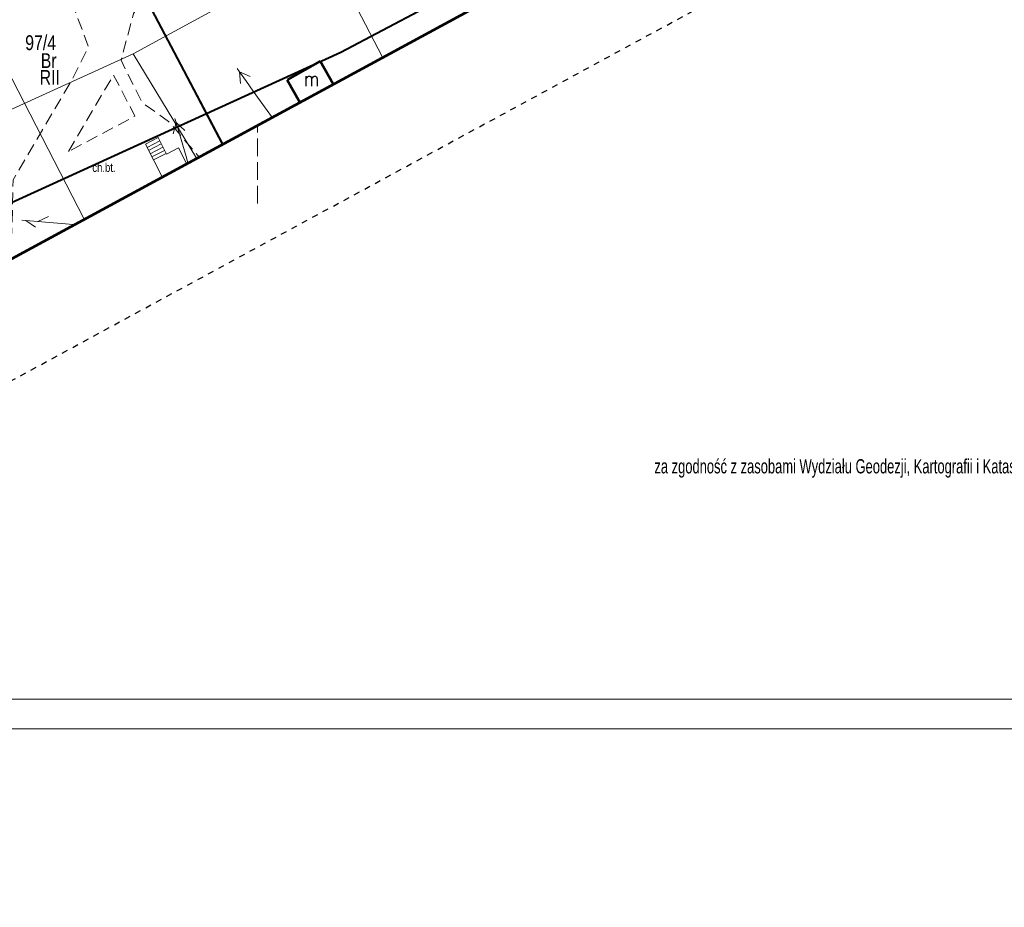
# Model space of a CAD drawing. Header units: metres. Extents: x 7437397 to 7437781, y 5556608 to 5556944.
# Tile 23 of 58: x 7437580 to 7437663, y 5556608 to 5556683. Entities that reach past the tile are written whole.
import ezdxf
from ezdxf.enums import TextEntityAlignment as Align

# ---------------------------------------------------------------- set-up
doc = ezdxf.new("R2010")
doc.units = ezdxf.units.M
doc.header["$MEASUREMENT"] = 0
for name, pattern in [('EGBK02-500', [2, 1.5, -0.5]), ('EGBU01-500', [1, 0.5, -0.5]), ('KTCR02-500', [1.5, 1, -0.5]), ('KTJZ01-500', [2, 1.5, -0.5]), ('PTRW01_01-500', [1, 0.5, -0.5])]:
    doc.linetypes.add(name, pattern=pattern)
doc.layers.get('0').update_dxf_attribs({"color": 250, "lineweight": 5})
for name, color, linetype, lineweight in [('_PROJ_WYMIARY', 7, 'Continuous', 9), ('_TABELKA', 7, 'Continuous', 15), ('EGBB01', 250, 'Continuous', 5), ('EGBD03', 250, 'Continuous', 5), ('EGBK02', 250, 'Continuous', 5), ('EGBS10', 250, 'Continuous', 5), ('EGBU01', 250, 'Continuous', 5), ('KTCR02', 250, 'Continuous', 5), ('KTOK05_01', 250, 'Continuous', 5), ('MPZP', 250, 'Continuous', 5), ('przewód elektroenergetyczny niskiego napięcia (linia) - symbol', 7, 'Continuous', 5), ('przewód kanalizacyjny (linia)', 7, 'Continuous', 5), ('SUPG_01', 250, 'Continuous', 5), ('Warstwa 1', 250, 'Continuous', 5), ('Warstwa 2', 250, 'Continuous', 5)]:
    doc.layers.add(name, color=color, linetype=linetype, lineweight=lineweight)
doc.styles.add('DROGI', font='arial.ttf', dxfattribs={"width": 0.55, "height": 1.25})
doc.styles.get("Standard").update_dxf_attribs({"font": 'txt.shx', "width": 0.75})
doc.linetypes.add('KTOK05_01-500', pattern='A,3.75,[13,dgnlstyle-rozp_2015.shx,S=0.002778,R=0,X=0,Y=0],3.75', length=7.5)

# ---------------------------------------------------------------- blocks, each defined once
blk = doc.blocks.new('PE04')
at = {"color": 0, "linetype": 'Continuous', "lineweight": 13, "ltscale": 10}
for p, q in [((6.5, 0), (0, 0)), ((6.5, 0), (16.5, 0)), ((16.5, 0), (26.5, 0)), ((26.5, 0), (36.5, 0)), ((36.5, 0), (46.5, 0)), ((46.5, 0), (37.84, 5)), ((46.5, 0), (37.84, -5)), ((46.5, 0), (50, 0))]:
    blk.add_line(p, q, dxfattribs=at)

msp = doc.modelspace()

# ---------------------------------------------------------------- linework, layer by layer
at = {"color": 0, "linetype": 'Continuous', "lineweight": 13}
for p, q in [((7437593.127, 5556673.901), (7437593.028, 5556674.236)), ((7437593.127, 5556673.901), (7437593.028, 5556674.236)), ((7437593.127, 5556673.901), (7437592.892, 5556672.929)), ((7437593.127, 5556673.901), (7437592.892, 5556672.929)), ((7437593.409, 5556672.941), (7437593.127, 5556673.901)), ((7437593.127, 5556673.901), (7437593.851, 5556673.211)), ((7437593.409, 5556672.941), (7437593.127, 5556673.901)), ((7437593.127, 5556673.901), (7437593.851, 5556673.211)), ((7437593.691, 5556671.982), (7437593.409, 5556672.941)), ((7437593.691, 5556671.982), (7437593.409, 5556672.941)), ((7437593.974, 5556671.023), (7437593.691, 5556671.982)), ((7437593.974, 5556671.023), (7437593.691, 5556671.982)), ((7437594.131, 5556670.489), (7437593.974, 5556671.023)), ((7437594.131, 5556670.489), (7437593.974, 5556671.023)), ((7437581.464, 5556665.55), (7437582.37, 5556665.972)), ((7437581.464, 5556665.55), (7437582.37, 5556665.972)), ((7437580.468, 5556665.637), (7437580.119, 5556665.668)), ((7437580.468, 5556665.637), (7437580.119, 5556665.668)), ((7437581.464, 5556665.55), (7437580.468, 5556665.637)), ((7437580.468, 5556665.637), (7437581.287, 5556665.063)), ((7437581.464, 5556665.55), (7437580.468, 5556665.637)), ((7437580.468, 5556665.637), (7437581.287, 5556665.063)), ((7437582.46, 5556665.462), (7437581.464, 5556665.55)), ((7437582.46, 5556665.462), (7437581.464, 5556665.55)), ((7437583.456, 5556665.374), (7437582.46, 5556665.462)), ((7437583.456, 5556665.374), (7437582.46, 5556665.462)), ((7437584.452, 5556665.287), (7437583.456, 5556665.374)), ((7437584.452, 5556665.287), (7437583.456, 5556665.374)), ((7437584.452, 5556665.287), (7437584.525, 5556665.281)), ((7437584.452, 5556665.287), (7437584.525, 5556665.281))]:
    msp.add_line(p, q, dxfattribs=at)
at = {"layer": '_TABELKA', "color": 7}
for points in [[(7437781.258, 5556832.776), (7437417.541, 5556832.776), (7437417.541, 5556622.776), (7437781.258, 5556622.776)], [(7437778.758, 5556830.276), (7437420.041, 5556830.276), (7437420.041, 5556625.276), (7437778.758, 5556625.276)]]:
    msp.add_lwpolyline(points, close=True, dxfattribs=at)
at = {"layer": 'EGBB01', "color": 7, "linetype": 'Continuous', "lineweight": 53, "flags": 128}
for points in [[(7437605.26, 5556679.07), (7437602.48, 5556677.49)], [(7437606.366, 5556677.122), (7437605.26, 5556679.07)], [(7437602.48, 5556677.49), (7437603.561, 5556675.601)]]:
    msp.add_lwpolyline(points, dxfattribs=at)
at = {"layer": 'EGBD03', "color": 114, "linetype": 'Continuous', "lineweight": 30, "true_color": 0x00b140, "flags": 128}
msp.add_lwpolyline([(7437588.89, 5556687.53), (7437596.998, 5556672.043)], dxfattribs=at)
at = {"layer": 'EGBK02', "color": 96, "linetype": 'EGBK02-500', "lineweight": 13, "flags": 128}
msp.add_lwpolyline([(7437596.998, 5556672.043), (7437588.89, 5556687.53)], dxfattribs=at)
at = {"layer": 'EGBS10', "color": 7, "linetype": 'Continuous', "lineweight": 13}
for p, q in [((7437590.54, 5556672.06), (7437591.61, 5556672.61)), ((7437590.54, 5556672.06), (7437591.61, 5556672.61)), ((7437591.61, 5556672.61), (7437592.32, 5556671.23)), ((7437591.955, 5556669.309), (7437590.54, 5556672.06)), ((7437590.68, 5556671.79), (7437591.75, 5556672.34)), ((7437590.81, 5556671.53), (7437591.88, 5556672.08)), ((7437590.95, 5556671.26), (7437592.02, 5556671.81)), ((7437592.32, 5556671.23), (7437593.34, 5556671.75)), ((7437593.34, 5556671.75), (7437594.019, 5556670.428)), ((7437591.09, 5556670.99), (7437592.16, 5556671.54)), ((7437591.23, 5556670.73), (7437592.3, 5556671.28))]:
    msp.add_line(p, q, dxfattribs=at)
at = {"layer": 'EGBU01', "color": 96, "linetype": 'EGBU01-500', "lineweight": 13, "flags": 128}
for points in [[(7437588.89, 5556687.53), (7437596.998, 5556672.043)], [(7437596.998, 5556672.043), (7437588.89, 5556687.53)]]:
    msp.add_lwpolyline(points, dxfattribs=at)
at = {"layer": 'KTCR02', "color": 7, "linetype": 'KTCR02-500', "lineweight": 13, "flags": 128}
msp.add_lwpolyline([(7437579.22, 5556662.5), (7437579.39, 5556669.07), (7437584.18, 5556677.18), (7437585.74, 5556680.27), (7437583.87, 5556685.3), (7437583.31, 5556686.59), (7437584.59, 5556687.27), (7437588.01, 5556689.01), (7437588.89, 5556687.53), (7437589.46, 5556686.32), (7437589.32, 5556685.09), (7437590, 5556683.81), (7437589.55, 5556683.08), (7437588.49, 5556679.13), (7437590.29, 5556675.55), (7437592.5, 5556673.98), (7437595.057, 5556670.991)], dxfattribs=at)
msp.add_lwpolyline([(7437584.07, 5556671.44), (7437587.86, 5556677.9), (7437589.66, 5556674.43), (7437584.07, 5556671.44)], close=True, dxfattribs=at)
at = {"layer": 'KTOK05_01', "color": 7, "linetype": 'KTOK05_01-500', "lineweight": 40, "flags": 128}
msp.add_lwpolyline([(7437588.89, 5556687.53), (7437597.032, 5556672.062)], dxfattribs=at)
at = {"layer": 'MPZP', "color": 212, "linetype": 'KTOK05_01-500', "lineweight": 40, "flags": 128}
msp.add_lwpolyline([(7437495.183, 5556636.991), (7437534.91, 5556646.91), (7437607.002, 5556679.825), (7437691.32, 5556724.349), (7437761.13, 5556762.033)], dxfattribs=at)
at = {"layer": 'przewód kanalizacyjny (linia)', "color": 36, "linetype": 'Continuous', "lineweight": 13, "flags": 128}
msp.add_lwpolyline([(7437585.379, 5556665.743), (7437575.73, 5556684.44)], dxfattribs=at)
at = {"layer": 'SUPG_01', "color": 52, "linetype": 'Continuous', "lineweight": 13, "flags": 128}
for points in [[(7437619.69, 5556696.07), (7437619.33, 5556696.07), (7437605.899, 5556688.332), (7437599.734, 5556685.262), (7437589.523, 5556679.677), (7437568.76, 5556670.23), (7437547.783, 5556659.698), (7437510.677, 5556638.674)], [(7437605.899, 5556688.332), (7437610.54, 5556679.386)], [(7437589.523, 5556679.677), (7437594.859, 5556670.884)]]:
    msp.add_lwpolyline(points, dxfattribs=at)
at = {"layer": 'Warstwa 1', "color": 7, "linetype": 'KTJZ01-500', "lineweight": 13}
msp.add_line((7437600, 5556667.05), (7437600, 5556673.667), dxfattribs=at)
at = {"layer": 'Warstwa 1', "color": 207, "linetype": 'Continuous', "lineweight": 53, "true_color": 0x6e1e6e, "flags": 128}
msp.add_lwpolyline([(7437466.384, 5556694.725), (7437479.253, 5556654.299), (7437507.556, 5556623.548), (7437507.556, 5556623.548), (7437761.553, 5556761.255), (7437724.258, 5556829.774), (7437466.384, 5556694.725)], close=True, dxfattribs=at)
at = {"layer": 'Warstwa 2', "color": 5, "linetype": 'PTRW01_01-500', "lineweight": 30, "flags": 128}
msp.add_lwpolyline([(7437497.381, 5556607.746), (7437776.307, 5556758.981), (7437676.21, 5556943.59), (7437397.285, 5556792.356), (7437497.381, 5556607.746)], close=True, dxfattribs=at)

# ---------------------------------------------------------------- block references
at = {"layer": 'przewód elektroenergetyczny niskiego napięcia (linia) - symbol', "color": 1, "linetype": 'Continuous', "lineweight": 13, "xscale": 0.1, "yscale": 0.1, "zscale": 0.1, "rotation": 125.496}
msp.add_blockref('PE04', (7437601.17, 5556674.38), dxfattribs=at)

# ---------------------------------------------------------------- texts
at = {"layer": '_PROJ_WYMIARY', "style": 'DROGI', "width": 0.65}
msp.add_text('za zgodność z zasobami Wydziału Geodezji, Kartografii i Katastru Starostwa Krakowskiego, klauzula nr  P.1206-2019.9942 z dnia 20 września 2019 r.', height=1.2, dxfattribs=at).set_placement((7437633.451, 5556644.314))
at = {"layer": 'EGBB01', "color": 7, "linetype": 'Continuous', "lineweight": 30, "width": 0.8}
msp.add_text('m', height=1.25, dxfattribs=at).set_placement((7437604.545, 5556677.579), align=Align.MIDDLE_CENTER)
at = {"layer": 'EGBD03', "color": 114, "linetype": 'Continuous', "lineweight": 30, "true_color": 0x00b140, "insert": (7437580.408, 5556679.971), "char_height": 1.25, "attachment_point": 7, "line_spacing_factor": 0.6}
msp.add_mtext('\\FWORKING_1250;\\H1x;\\W0.8;97/4', dxfattribs=at)
at = {"layer": 'EGBK02', "color": 96, "linetype": 'Continuous', "lineweight": 30, "insert": (7437581.622, 5556677.063), "char_height": 1.25, "attachment_point": 7, "line_spacing_factor": 0.6}
msp.add_mtext('\\FWORKING_1250;\\H1x;\\W0.8;RII', dxfattribs=at)
at = {"layer": 'EGBU01', "color": 96, "linetype": 'Continuous', "lineweight": 30, "insert": (7437581.716, 5556678.479), "char_height": 1.25, "attachment_point": 7, "line_spacing_factor": 0.6}
msp.add_mtext('\\FWORKING_1250;\\H1x;\\W0.8;Br', dxfattribs=at)
at = {"layer": 'KTCR02', "color": 7, "linetype": 'Continuous', "lineweight": 13, "insert": (7437586.065, 5556669.711), "char_height": 0.75, "attachment_point": 7, "line_spacing_factor": 0.6}
msp.add_mtext('\\FWORKING_1250;\\H1x;\\W0.8;ch.bt.', dxfattribs=at)

doc.saveas('drawing.dxf')
